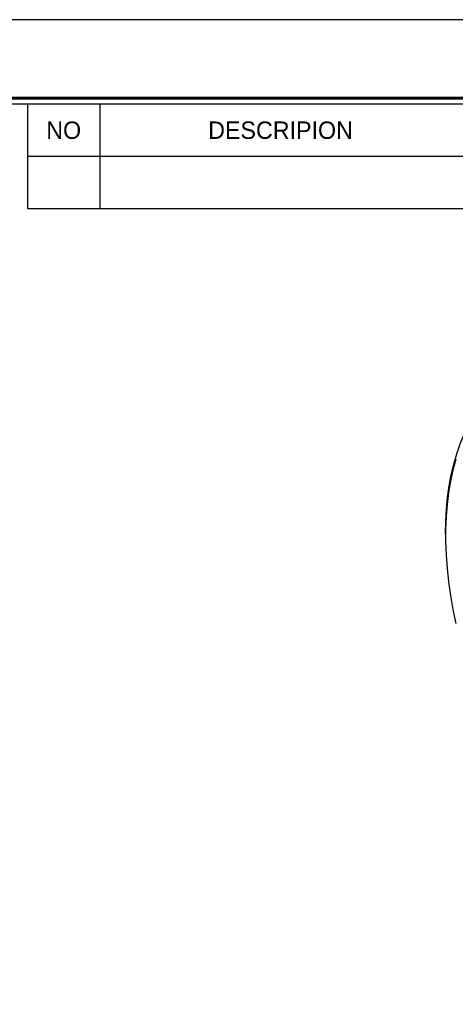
# Model space of a CAD drawing. Header units: millimetres. Extents: x 0 to 877, y 0 to 620.
# Tile 4 of 8: x 559 to 666, y 379 to 620. Entities that reach past the tile are written whole.
import ezdxf
from ezdxf.enums import TextEntityAlignment as Align

# ---------------------------------------------------------------- set-up
doc = ezdxf.new("R2010")
doc.units = ezdxf.units.MM
doc.layers.add('L1', color=7, linetype='CONTINUOUS')
doc.layers.add('OUTLINE', color=7, linetype='CONTINUOUS')

# ---------------------------------------------------------------- blocks, each defined once
blk = doc.blocks.new('표제란')
at = {"layer": 'L1', "color": 0}
blk.add_line((297, 210), (0, 210), dxfattribs=at)
at = {"layer": 'L1'}
for p, q in [((190, 203), (190, 194.336)), ((196, 203), (196, 194.336)), ((190, 198.668), (290, 198.668)), ((190, 194.336), (290, 194.336))]:
    blk.add_line(p, q, dxfattribs=at)
at = {"layer": 'L1', "const_width": 0.25}
blk.add_lwpolyline([(290.5, 6.5), (290.5, 203.5), (10, 203.5), (10, 6.5)], close=True, dxfattribs=at)
at = {"layer": 'L1'}
blk.add_lwpolyline([(290, 7), (290, 203), (10.5, 203), (10.5, 7)], close=True, dxfattribs=at)
for s, p in [('NO', (193, 200.834)), ('DESCRIPION', (211, 200.834))]:
    blk.add_text(s, height=1.444, dxfattribs=at).set_placement(p, align=Align.MIDDLE_CENTER)
for tag, p in [('필렛', (179.25, 10.9)), ('모따기', (179.25, 8.3))]:
    blk.add_attdef(tag, text='', height=1.15, dxfattribs=at).set_placement(p, align=Align.MIDDLE_LEFT)
at = {"layer": 'OUTLINE', "ltscale": 0.5}
for tag, p, height in [('TITLE', (237.166, 24.406), 2.5), ('도번', (251.181, 15.642), 2.5), ('SCALE', (253.781, 9.553), 1.2), ('DATE', (277.02, 9.511), 1.2)]:
    blk.add_attdef(tag, p, '', height=height, dxfattribs=at)

msp = doc.modelspace()

# ---------------------------------------------------------------- linework, layer by layer
at = {"layer": 'OUTLINE'}
msp.add_line((663.5304, 494.1651), (663.5304, 493.7569), dxfattribs=at)
at = {"layer": 'OUTLINE', "flags": 128}
for points in [[(663.5304, 494.1651), (663.5876, 497.2109), (663.7589, 500.1851), (664.0441, 503.0823), (664.4426, 505.8972), (664.9538, 508.6245), (665.5766, 511.2592), (666.31, 513.7966), (667.1525, 516.232), (668.1027, 518.5609), (669.1588, 520.7789), (670.3188, 522.8821), (671.5807, 524.8666), (672.942, 526.7288), (674.4004, 528.4651), (675.9531, 530.0725), (677.5972, 531.5479), (679.3298, 532.8887), (681.1477, 534.0924), (683.0475, 535.1567)], [(666.0318, 512.4229), (665.3248, 509.8032), (664.7336, 507.0838), (664.2592, 504.2699), (663.9026, 501.3669), (663.6645, 498.3805), (663.5453, 495.3163), (663.5453, 492.1803), (663.6645, 488.9785), (663.9026, 485.7172), (664.2592, 482.4025), (664.7336, 479.0409), (665.3248, 475.6388), (666.0318, 472.2028)]]:
    msp.add_lwpolyline(points, dxfattribs=at)

# ---------------------------------------------------------------- block references
at = {"layer": 'OUTLINE', "xscale": 2.953012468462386, "yscale": 2.953012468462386, "zscale": 2.953012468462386}
msp.add_blockref('표제란', (0, 0), dxfattribs=at)

doc.saveas('drawing.dxf')
